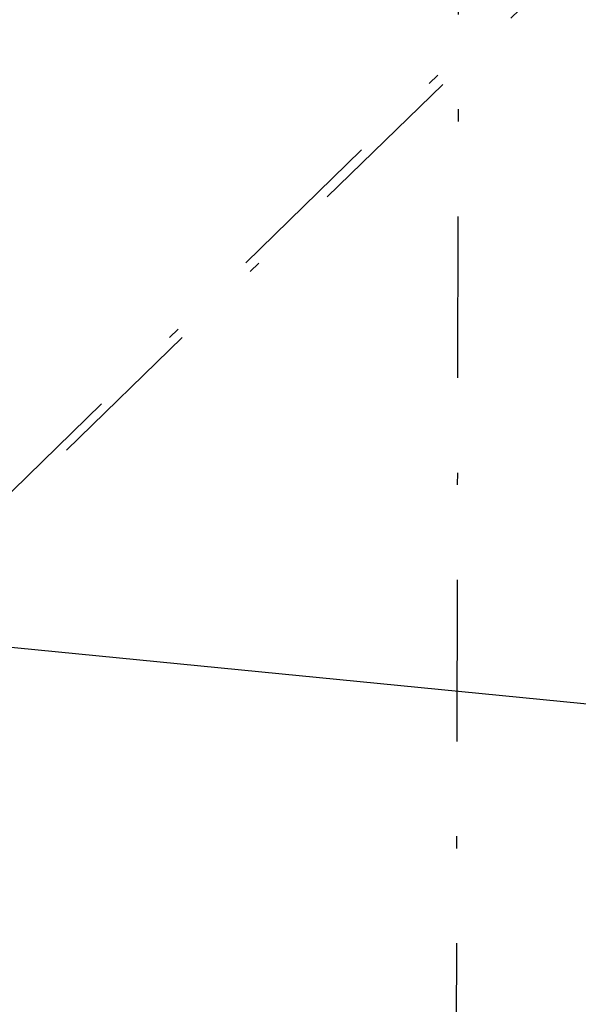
# Model space of a CAD drawing. Header units: millimetres. Extents: x -23738 to 4435, y -2716 to 20653.
# Tile 121 of 160: x -1460 to -768, y 6171 to 7390. Entities that reach past the tile are written whole.
import ezdxf

# ---------------------------------------------------------------- set-up
doc = ezdxf.new("R2010")
doc.units = ezdxf.units.MM
doc.header["$MEASUREMENT"] = 0
doc.linetypes.add('Čerchovaná', pattern=[450, 200, -117.5, 15, -117.5])
for name, color, linetype in [('9._POHLED ZÁPADNÍ_2_2D prvky - obecné', 7, 'Continuous'), ('9._POHLED ZÁPADNÍ_2_Konstrukce - krov', 7, 'Continuous'), ('9._POHLED ZÁPADNÍ_2_Nové_Konstrukce - krov', 7, 'Continuous'), ('9._POHLED ZÁPADNÍ_2_Nové_Kóty - SP', 7, 'Continuous')]:
    doc.layers.add(name, color=color, linetype=linetype)

msp = doc.modelspace()

# ---------------------------------------------------------------- linework, layer by layer
at = {"layer": '9._POHLED ZÁPADNÍ_2_2D prvky - obecné', "color": 214, "linetype": 'Čerchovaná', "lineweight": 20}
msp.add_line((-4077.2, 4260.2), (-205.3, 8040.7), dxfattribs=at)
at = {"layer": '9._POHLED ZÁPADNÍ_2_Konstrukce - krov', "color": 8, "linetype": 'Čerchovaná', "lineweight": 13}
msp.add_line((-612.6, 7623.8), (-4077.2, 4260.2), dxfattribs=at)
at = {"layer": '9._POHLED ZÁPADNÍ_2_Nové_Konstrukce - krov', "color": 1, "linetype": 'Čerchovaná', "lineweight": 25}
msp.add_line((-914.3, 8497), (-922.3, 4309.7), dxfattribs=at)
at = {"layer": '9._POHLED ZÁPADNÍ_2_Nové_Kóty - SP', "color": 1, "linetype": 'Continuous', "lineweight": 25}
msp.add_line((-4737, 6934.6), (-424.6, 6510.8), dxfattribs=at)

doc.saveas('drawing.dxf')
